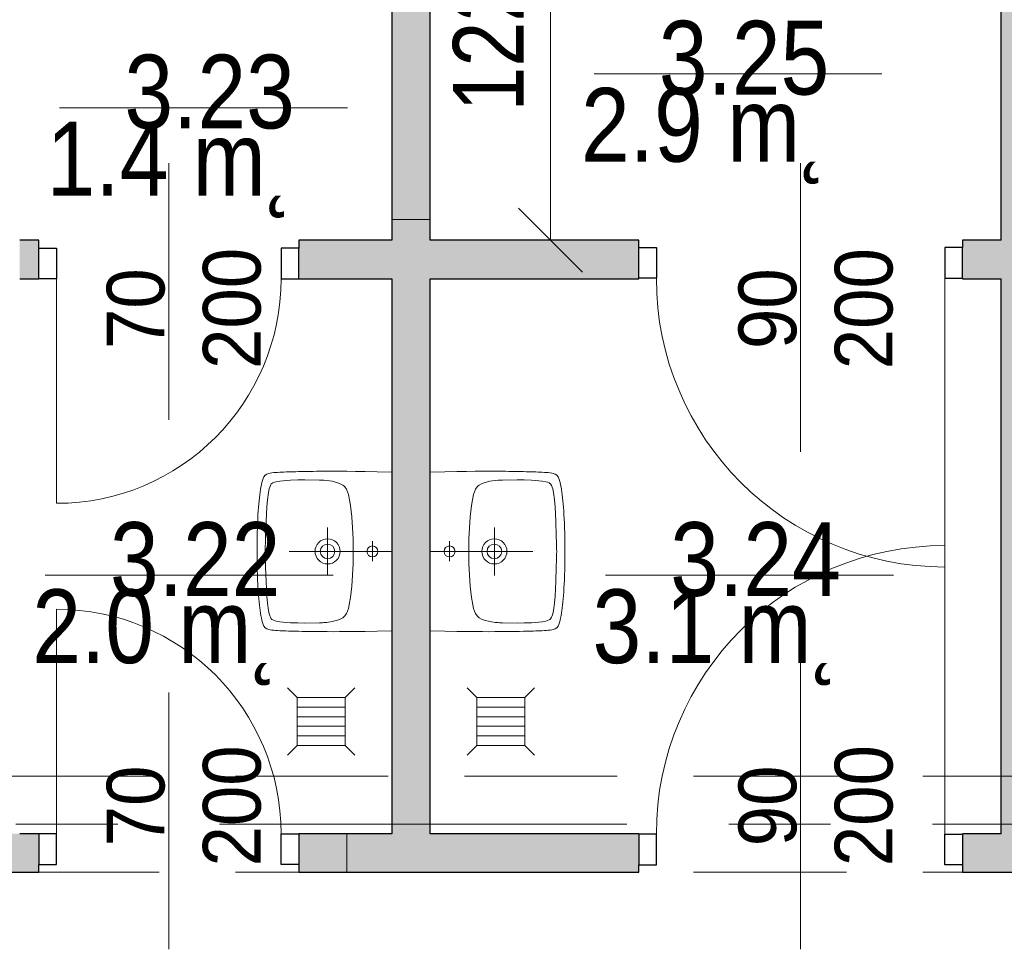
# Model space of a CAD drawing. Header units: centimetres. Extents: x -1737 to 22393, y -8842 to 3760.
# Tile 15 of 44: x -403 to -96, y 1809 to 2099. Entities that reach past the tile are written whole.
import ezdxf

# ---------------------------------------------------------------- set-up
doc = ezdxf.new("R2010")
doc.units = ezdxf.units.CM
doc.linetypes.add('Oś', pattern=[222.25, 127, -31.75, 31.75, -31.75])
doc.linetypes.add('Ukryte', pattern=[71.438, 47.625, -23.813])
for name, color, linetype, lineweight in [('A-ANNO-DIMS', 211, 'Continuous', 13), ('A-ANNO-DIMS-100', 211, 'Continuous', 13), ('A-ANNO-NOTE', 131, 'Continuous', 9), ('A-AREA-IDEN', 2, 'Continuous', 13), ('A-DETL-GENF', 92, 'Continuous', 9), ('A-DETL-HDLN', 90, 'Ukryte', 9), ('A-DETL-MEDM', 33, 'Continuous', 25), ('A-DOOR', 31, 'Continuous', 13), ('A-WALL', 113, 'Continuous', 13), ('P-SANR-FIXT', 6, 'Continuous', 9), ('S-GRID', 1, 'Continuous', 13)]:
    doc.layers.add(name, color=color, linetype=linetype, lineweight=lineweight)
doc.styles.add('Arial', font='arial.ttf', dxfattribs={"width": 0.9, "height": 18})
doc.styles.add('Arial Narrow_1', font='ARIALN.TTF', dxfattribs={"height": 22})
doc.styles.add('Arial_3', font='arial.ttf', dxfattribs={"width": 0.85, "height": 23})
doc.dimstyles.new('Diagonal_1_100__0_1_', dxfattribs={"dimscale": 30.48, "dimtxt": 22.515481, "dimasz": 0.656168, "dimexe": 0.164042, "dimexo": 0.0625, "dimgap": 0.065617, "dimtad": 1, "dimdec": 1, "dimrnd": 0.1, "dimdsep": 46, "dimtxsty": 'Arial Narrow_1', "dimblk1": 'OBLIQUE', "dimblk2": 'OBLIQUE', "dimsah": 1, "dimcen": 0.09, "dimazin": 0, "dimtfac": 1, "dimtdec": 4, "dimtix": 1, "dimtmove": 0, "dimatfit": 3, "dimfxl": 0.164042, "dimfxlon": 1, "dimtvp": 1, "dimtolj": 1, "dimtzin": 0, "dimarcsym": 2})

# ---------------------------------------------------------------- blocks, each defined once
blk = doc.blocks.new('DRZWI 1S - Drzwi 90-1815599-3_piętro I __3_90 m_ - stan istniejący')
at = {"layer": 'A-DETL-GENF'}
for p, q in [((-50.5, 5.85), (-50.5, -3.7)), ((-45, 5.85), (-50.5, 5.85)), ((-45, -3.7), (-45, 5.85)), ((50.5, 5.85), (45, 5.85)), ((45, 5.85), (45, -3.7)), ((50.5, -3.7), (50.5, 5.85)), ((-50.5, -3.7), (-45, -3.7)), ((45, -3.7), (50.5, -3.7))]:
    blk.add_line(p, q, dxfattribs=at)
at = {"layer": 'A-DETL-MEDM'}
for p, q in [((-45, 5.85), (-50.5, 5.85)), ((-50.5, 5.85), (-50.5, -3.7)), ((-45, -3.7), (-45, 5.85)), ((45, -3.7), (45, 5.85)), ((45, 5.85), (50.5, 5.85)), ((50.5, 5.85), (50.5, -3.7)), ((-50.5, -3.7), (-45, -3.7)), ((50.5, -3.7), (45, -3.7))]:
    blk.add_line(p, q, dxfattribs=at)
at = {"layer": 'A-DOOR'}
blk.add_line((45, 5.85), (45, 95.85), dxfattribs=at)
blk.add_arc((45, 5.85), 90, 90, 180, dxfattribs=at)
blk = doc.blocks.new('DRZWI 1S - Drzwi 70-1835139-3_piętro I __3_90 m_ - stan istniejący')
at = {"layer": 'A-DETL-GENF'}
for p, q in [((-40.5, 3.55), (-35, 3.55)), ((-40.5, -6), (-40.5, 3.55)), ((-35, 3.55), (-35, -6)), ((35, 3.55), (40.5, 3.55)), ((35, -6), (35, 3.55)), ((40.5, 3.55), (40.5, -6)), ((-35, -6), (-40.5, -6)), ((40.5, -6), (35, -6))]:
    blk.add_line(p, q, dxfattribs=at)
at = {"layer": 'A-DETL-MEDM'}
for p, q in [((-40.5, -6), (-40.5, 3.55)), ((-40.5, 3.55), (-35, 3.55)), ((-35, 3.55), (-35, -6)), ((35, 3.55), (35, -6)), ((40.5, 3.55), (35, 3.55)), ((40.5, -6), (40.5, 3.55)), ((-35, -6), (-40.5, -6)), ((35, -6), (40.5, -6))]:
    blk.add_line(p, q, dxfattribs=at)
at = {"layer": 'A-DOOR'}
blk.add_line((35, -6), (35, -76), dxfattribs=at)
blk.add_arc((35, -6), 70, 180, 270, dxfattribs=at)
blk = doc.blocks.new('DRZWI 1S - Drzwi 70-1835141-3_piętro I __3_90 m_ - stan istniejący')
at = {"layer": 'A-DETL-GENF'}
for p, q in [((-40.5, 6), (-40.5, -3.55)), ((-35, 6), (-40.5, 6)), ((-35, -3.55), (-35, 6)), ((40.5, 6), (35, 6)), ((35, 6), (35, -3.55)), ((40.5, -3.55), (40.5, 6)), ((-40.5, -3.55), (-35, -3.55)), ((35, -3.55), (40.5, -3.55))]:
    blk.add_line(p, q, dxfattribs=at)
at = {"layer": 'A-DETL-MEDM'}
for p, q in [((-35, 6), (-40.5, 6)), ((-40.5, 6), (-40.5, -3.55)), ((-35, -3.55), (-35, 6)), ((35, -3.55), (35, 6)), ((35, 6), (40.5, 6)), ((40.5, 6), (40.5, -3.55)), ((-40.5, -3.55), (-35, -3.55)), ((40.5, -3.55), (35, -3.55))]:
    blk.add_line(p, q, dxfattribs=at)
at = {"layer": 'A-DOOR'}
blk.add_line((35, 6), (35, 76), dxfattribs=at)
blk.add_arc((35, 6), 70, 90, 180, dxfattribs=at)
blk = doc.blocks.new('Umywalka koło Nova Pro - Pro 50-1205816-3_piętro I __3_90 m_ - stan istniejący')
at = {"layer": 'P-SANR-FIXT'}
for p, q in [((-10.8, 45.84), (-10.24, 46.11)), ((-10.24, 46.11), (-10.8, 45.84)), ((-10.24, 46.11), (-9.61, 46.32)), ((-9.61, 46.32), (-10.24, 46.11)), ((-9.61, 46.32), (-8.94, 46.51)), ((-8.94, 46.51), (-9.61, 46.32)), ((-8.94, 46.51), (-8.25, 46.64)), ((-8.25, 46.64), (-8.94, 46.51)), ((-8.25, 46.64), (-7.5, 46.8)), ((-7.5, 46.8), (-8.25, 46.64)), ((-7.5, 46.8), (-6.73, 46.91)), ((-6.73, 46.91), (-7.5, 46.8)), ((-6.73, 46.91), (-5.93, 47.04)), ((-5.93, 47.04), (-6.73, 46.91)), ((-5.93, 47.04), (-5.1, 47.15)), ((-5.1, 47.15), (-5.93, 47.04)), ((-5.1, 47.15), (-4.2, 47.25)), ((-4.2, 47.25), (-5.1, 47.15)), ((-4.2, 47.25), (-3.27, 47.36)), ((-3.27, 47.36), (-4.2, 47.25)), ((-3.27, 47.36), (-2.28, 47.44)), ((-2.28, 47.44), (-3.27, 47.36)), ((-2.28, 47.44), (-1.24, 47.52)), ((-1.24, 47.52), (-2.28, 47.44)), ((-1.24, 47.52), (-0.15, 47.63)), ((-0.15, 47.63), (-1.24, 47.52)), ((-0.15, 47.63), (1.05, 47.71)), ((1.05, 47.71), (-0.15, 47.63)), ((1.05, 47.71), (2.3, 47.76)), ((2.3, 47.76), (1.05, 47.71)), ((2.3, 47.76), (3.66, 47.84)), ((3.66, 47.84), (2.3, 47.76)), ((3.66, 47.84), (5.12, 47.89)), ((5.12, 47.89), (3.66, 47.84)), ((5.12, 47.89), (6.72, 47.95)), ((6.72, 47.95), (5.12, 47.89)), ((6.72, 47.95), (8.45, 47.97)), ((8.45, 47.97), (6.72, 47.95)), ((8.45, 47.97), (10.4, 48)), ((10.4, 48), (8.45, 47.97)), ((10.4, 48), (14.63, 48)), ((14.63, 48), (10.4, 48)), ((14.63, 48), (16.55, 47.97)), ((16.55, 47.97), (14.63, 48)), ((16.55, 47.97), (18.31, 47.95)), ((18.31, 47.95), (16.55, 47.97)), ((18.31, 47.95), (19.88, 47.89)), ((19.88, 47.89), (18.31, 47.95)), ((19.88, 47.89), (21.34, 47.84)), ((21.34, 47.84), (19.88, 47.89)), ((21.34, 47.84), (22.7, 47.76)), ((22.7, 47.76), (21.34, 47.84)), ((22.7, 47.76), (23.98, 47.71)), ((23.98, 47.71), (22.7, 47.76)), ((23.98, 47.71), (25.15, 47.63)), ((25.15, 47.63), (23.98, 47.71)), ((25.15, 47.63), (26.24, 47.52)), ((26.24, 47.52), (25.15, 47.63)), ((26.24, 47.52), (27.31, 47.44)), ((27.31, 47.44), (26.24, 47.52)), ((27.31, 47.44), (28.29, 47.36)), ((28.29, 47.36), (27.31, 47.44)), ((28.29, 47.36), (29.23, 47.25)), ((29.23, 47.25), (28.29, 47.36)), ((29.23, 47.25), (30.1, 47.15)), ((30.1, 47.15), (29.23, 47.25)), ((30.1, 47.15), (30.93, 47.04)), ((30.93, 47.04), (30.1, 47.15)), ((30.93, 47.04), (31.76, 46.91)), ((31.76, 46.91), (30.93, 47.04)), ((31.76, 46.91), (32.5, 46.8)), ((32.5, 46.8), (31.76, 46.91)), ((32.5, 46.8), (33.25, 46.64)), ((33.25, 46.64), (32.5, 46.8)), ((33.25, 46.64), (33.97, 46.51)), ((33.97, 46.51), (33.25, 46.64)), ((33.97, 46.51), (34.63, 46.32)), ((34.63, 46.32), (33.97, 46.51)), ((34.63, 46.32), (35.24, 46.11)), ((35.24, 46.11), (34.63, 46.32)), ((35.24, 46.11), (35.8, 45.84)), ((35.8, 45.84), (35.24, 46.11)), ((-12.08, 42.81), (-12, 43.37)), ((-12, 43.37), (-11.92, 43.87)), ((-11.92, 43.87), (-11.82, 44.38)), ((-11.82, 44.38), (-11.71, 44.67)), ((-11.6, 44.96), (-11.79, 44.38)), ((-11.71, 44.67), (-11.6, 44.96)), ((-11.6, 44.96), (-11.26, 45.47)), ((-11.26, 45.47), (-11.6, 44.96)), ((-11.26, 45.47), (-10.8, 45.84)), ((-10.8, 45.84), (-11.26, 45.47)), ((-9.05, 42.59), (-8.86, 43.1)), ((-8.86, 43.1), (-8.7, 43.34)), ((-8.7, 43.34), (-8.51, 43.55)), ((-8.51, 43.55), (-8.03, 43.85)), ((-8.03, 43.85), (-7.53, 44.06)), ((-7.53, 44.06), (-6.97, 44.22)), ((-6.97, 44.22), (-5.88, 44.43)), ((-5.88, 44.43), (-3.64, 44.75)), ((-3.64, 44.75), (-1.4, 44.94)), ((-1.4, 44.94), (3.1, 45.18)), ((3.1, 45.18), (7.6, 45.31)), ((7.6, 45.31), (9.86, 45.39)), ((9.86, 45.39), (11.04, 45.42)), ((11.04, 45.42), (11.7, 45.42)), ((11.7, 45.42), (12.5, 45.44)), ((12.5, 45.44), (13.3, 45.42)), ((13.3, 45.42), (13.99, 45.42)), ((13.99, 45.42), (15.14, 45.39)), ((15.14, 45.39), (17.4, 45.31)), ((17.4, 45.31), (21.9, 45.18)), ((21.9, 45.18), (26.4, 44.94)), ((26.4, 44.94), (28.64, 44.75)), ((28.64, 44.75), (30.88, 44.43)), ((30.88, 44.43), (31.97, 44.22)), ((31.97, 44.22), (32.53, 44.06)), ((32.53, 44.06), (33.06, 43.85)), ((33.06, 43.85), (33.54, 43.55)), ((33.54, 43.55), (33.73, 43.34)), ((33.73, 43.34), (33.86, 43.1)), ((33.86, 43.1), (34.07, 42.59)), ((35.8, 45.84), (36.28, 45.47)), ((36.28, 45.47), (35.8, 45.84)), ((36.28, 45.47), (36.6, 44.96)), ((36.6, 44.96), (36.28, 45.47)), ((36.6, 44.96), (36.82, 44.38)), ((36.82, 44.38), (36.92, 43.87)), ((36.92, 43.87), (37.03, 43.37)), ((37.03, 43.37), (37.08, 42.81)), ((-12.24, 39.61), (-12.22, 40.28)), ((-12.22, 40.28), (-12.19, 40.94)), ((-12.19, 40.94), (-12.16, 41.58)), ((-12.16, 41.58), (-12.14, 42.22)), ((-12.14, 42.22), (-12.08, 42.81)), ((-9.53, 39.82), (-9.39, 40.94)), ((-9.39, 40.94), (-9.21, 42.03)), ((-9.21, 42.03), (-9.05, 42.59)), ((34.07, 42.59), (34.21, 42.03)), ((34.21, 42.03), (34.39, 40.94)), ((34.39, 40.94), (34.53, 39.82)), ((37.08, 42.81), (37.14, 42.22)), ((37.14, 42.22), (37.16, 41.58)), ((37.16, 41.58), (37.19, 40.94)), ((37.19, 40.94), (37.22, 40.28)), ((37.22, 40.28), (37.24, 39.61)), ((-12.35, 36.65), (-12.32, 37.43)), ((-12.32, 37.43), (-12.3, 38.17)), ((-12.3, 38.17), (-12.27, 38.89)), ((-12.27, 38.89), (-12.24, 39.61)), ((-9.79, 35.32), (-9.71, 37.56)), ((-9.71, 37.56), (-9.53, 39.82)), ((12.5, 6), (12.5, 38)), ((34.53, 39.82), (34.71, 37.56)), ((34.71, 37.56), (34.82, 35.32)), ((37.24, 39.61), (37.27, 38.89)), ((37.27, 38.89), (37.3, 38.17)), ((37.3, 38.17), (37.32, 37.43)), ((37.32, 37.43), (37.35, 36.65)), ((-12.4, 33.88), (-12.38, 35.06)), ((-12.4, 33.3), (-12.4, 33.88)), ((-12.38, 35.06), (-12.35, 35.88)), ((-12.35, 35.88), (-12.35, 36.65)), ((-9.84, 33.06), (-9.79, 35.32)), ((34.82, 35.32), (34.84, 33.06)), ((37.35, 36.65), (37.35, 35.88)), ((37.35, 35.88), (37.38, 35.06)), ((37.38, 35.06), (37.4, 33.88)), ((37.4, 33.88), (37.43, 33.3)), ((-12.46, 30.5), (-12.43, 31.46)), ((-12.43, 32.39), (-12.4, 33.3)), ((-12.43, 31.46), (-12.43, 32.39)), ((-9.76, 28.56), (-9.84, 33.06)), ((34.84, 33.06), (34.76, 28.56)), ((37.43, 33.3), (37.43, 32.39)), ((37.43, 32.39), (37.46, 31.46)), ((37.46, 31.46), (37.46, 30.5)), ((-12.48, 27.81), (-12.46, 29.49)), ((-12.48, 26.13), (-12.48, 27.81)), ((-12.46, 29.49), (-12.46, 30.5)), ((-9.74, 27.87), (-9.76, 28.56)), ((-9.71, 27.55), (-9.74, 27.87)), ((34.74, 27.87), (34.71, 27.55)), ((34.76, 28.56), (34.74, 27.87)), ((37.46, 30.5), (37.48, 29.49)), ((37.48, 29.49), (37.48, 27.81)), ((37.48, 27.81), (37.51, 26.13)), ((-12.51, 24.3), (-12.48, 26.13)), ((-9.69, 27.15), (-9.71, 27.55)), ((-9.61, 26.27), (-9.69, 27.15)), ((-9.37, 24.54), (-9.61, 26.27)), ((20.01, 26), (5.01, 26)), ((34.63, 26.27), (34.37, 24.54)), ((34.69, 27.15), (34.63, 26.27)), ((34.71, 27.55), (34.69, 27.15)), ((37.51, 26.13), (37.51, 22.27)), ((-12.48, 22.27), (-12.51, 24.3)), ((-12.48, 19.98), (-12.48, 22.27)), ((-8.91, 22.86), (-9.37, 24.54)), ((-8.62, 22.03), (-8.91, 22.86)), ((-8.19, 21.26), (-8.62, 22.03)), ((33.62, 22.03), (33.19, 21.26)), ((33.91, 22.86), (33.62, 22.03)), ((34.37, 24.54), (33.91, 22.86)), ((37.51, 22.27), (37.48, 19.98)), ((-12.45, 17.35), (-12.48, 19.98)), ((-7.93, 20.91), (-8.19, 21.26)), ((-7.61, 20.62), (-7.93, 20.91)), ((-6.89, 20.14), (-7.61, 20.62)), ((-6.09, 19.8), (-6.89, 20.14)), ((-5.24, 19.53), (-6.09, 19.8)), ((-3.53, 19.16), (-5.24, 19.53)), ((-1.83, 18.89), (-3.53, 19.16)), ((1.66, 18.49), (-1.83, 18.89)), ((5.15, 18.2), (1.66, 18.49)), ((23.34, 18.49), (19.88, 18.2)), ((26.83, 18.89), (23.34, 18.49)), ((28.56, 19.16), (26.83, 18.89)), ((30.26, 19.53), (28.56, 19.16)), ((31.09, 19.8), (30.26, 19.53)), ((31.89, 20.14), (31.09, 19.8)), ((32.61, 20.62), (31.89, 20.14)), ((32.93, 20.91), (32.61, 20.62)), ((33.19, 21.26), (32.93, 20.91)), ((37.48, 19.98), (37.45, 17.35)), ((-12.4, 14.28), (-12.45, 17.35)), ((8.64, 18.06), (5.15, 18.2)), ((10.37, 18.01), (8.64, 18.06)), ((14.63, 18.01), (10.37, 18.01)), ((16.36, 18.06), (14.63, 18.01)), ((19.88, 18.2), (16.36, 18.06)), ((37.45, 17.35), (37.4, 14.28)), ((-12.32, 10.58), (-12.4, 14.28)), ((37.4, 14.28), (37.32, 10.58)), ((-12.19, 6), (-12.32, 10.58)), ((15.72, 12.02), (9.46, 12.02)), ((37.32, 10.58), (37.19, 6))]:
    blk.add_line(p, q, dxfattribs=at)
for centre, radius in [((12.51, 26), 3.92), ((12.51, 26), 2.28), ((12.5, 12.02), 1.72)]:
    blk.add_circle(centre, radius, dxfattribs=at)
blk = doc.blocks.new('kratka ściekowa - kratka ściekowa-822328-3_piętro I __3_90 m_ - stan istniejący')
at = {"layer": 'P-SANR-FIXT'}
for p, q in [((-10.5, 10.5), (-7.5, 7.5)), ((10.5, 10.5), (7.5, 7.5)), ((-7.5, 7.5), (-7.5, -7.5)), ((7.5, 7.5), (-7.5, 7.5)), ((-4.5, 7.5), (-4.5, -7.5)), ((-1.5, 7.5), (-1.5, -7.5)), ((1.5, 7.5), (1.5, -7.5)), ((4.5, 7.5), (4.5, -7.5)), ((7.5, -7.5), (7.5, 7.5)), ((-10.5, -10.5), (-7.5, -7.5)), ((-7.5, -7.5), (7.5, -7.5)), ((7.5, -7.5), (10.5, -10.5))]:
    blk.add_line(p, q, dxfattribs=at)
blk = doc.blocks.new('Umywalka koło Nova Pro - Pro 50-1211177-3_piętro I __3_90 m_ - stan istniejący')
at = {"layer": 'P-SANR-FIXT'}
for p, q in [((-12.19, -6), (-12.32, -10.58)), ((12.5, -6), (12.5, -38)), ((37.32, -10.58), (37.19, -6)), ((-12.32, -10.58), (-12.4, -14.28)), ((15.72, -12.02), (9.46, -12.02)), ((37.4, -14.28), (37.32, -10.58)), ((-12.4, -14.28), (-12.45, -17.35)), ((37.45, -17.35), (37.4, -14.28)), ((-12.45, -17.35), (-12.48, -19.98)), ((5.15, -18.2), (1.66, -18.49)), ((8.64, -18.06), (5.15, -18.2)), ((10.37, -18.01), (8.64, -18.06)), ((14.63, -18.01), (10.37, -18.01)), ((16.36, -18.06), (14.63, -18.01)), ((19.88, -18.2), (16.36, -18.06)), ((23.34, -18.49), (19.88, -18.2)), ((37.48, -19.98), (37.45, -17.35)), ((-12.48, -19.98), (-12.48, -22.27)), ((-8.19, -21.26), (-8.62, -22.03)), ((-7.93, -20.91), (-8.19, -21.26)), ((-7.61, -20.62), (-7.93, -20.91)), ((-6.89, -20.14), (-7.61, -20.62)), ((-6.09, -19.8), (-6.89, -20.14)), ((-5.24, -19.53), (-6.09, -19.8)), ((-3.53, -19.16), (-5.24, -19.53)), ((-1.83, -18.89), (-3.53, -19.16)), ((1.66, -18.49), (-1.83, -18.89)), ((26.83, -18.89), (23.34, -18.49)), ((28.56, -19.16), (26.83, -18.89)), ((30.26, -19.53), (28.56, -19.16)), ((31.09, -19.8), (30.26, -19.53)), ((31.89, -20.14), (31.09, -19.8)), ((32.61, -20.62), (31.89, -20.14)), ((32.93, -20.91), (32.61, -20.62)), ((33.19, -21.26), (32.93, -20.91)), ((33.62, -22.03), (33.19, -21.26)), ((37.51, -22.27), (37.48, -19.98)), ((-12.48, -22.27), (-12.51, -24.3)), ((-12.51, -24.3), (-12.48, -26.13)), ((-9.37, -24.54), (-9.61, -26.27)), ((-8.91, -22.86), (-9.37, -24.54)), ((-8.62, -22.03), (-8.91, -22.86)), ((33.91, -22.86), (33.62, -22.03)), ((34.37, -24.54), (33.91, -22.86)), ((34.63, -26.27), (34.37, -24.54)), ((37.51, -26.13), (37.51, -22.27)), ((-12.48, -26.13), (-12.48, -27.81)), ((-9.71, -27.55), (-9.74, -27.87)), ((-9.69, -27.15), (-9.71, -27.55)), ((-9.61, -26.27), (-9.69, -27.15)), ((20.01, -26), (5.01, -26)), ((34.69, -27.15), (34.63, -26.27)), ((34.71, -27.55), (34.69, -27.15)), ((34.74, -27.87), (34.71, -27.55)), ((37.48, -27.81), (37.51, -26.13)), ((-12.48, -27.81), (-12.46, -29.49)), ((-12.46, -29.49), (-12.46, -30.5)), ((-12.46, -30.5), (-12.43, -31.46)), ((-9.76, -28.56), (-9.84, -33.06)), ((-9.74, -27.87), (-9.76, -28.56)), ((34.76, -28.56), (34.74, -27.87)), ((34.84, -33.06), (34.76, -28.56)), ((37.46, -30.5), (37.48, -29.49)), ((37.46, -31.46), (37.46, -30.5)), ((37.48, -29.49), (37.48, -27.81)), ((-12.43, -31.46), (-12.43, -32.39)), ((-12.43, -32.39), (-12.4, -33.3)), ((-12.4, -33.3), (-12.4, -33.88)), ((-9.84, -33.06), (-9.79, -35.32)), ((34.82, -35.32), (34.84, -33.06)), ((37.4, -33.88), (37.43, -33.3)), ((37.43, -32.39), (37.46, -31.46)), ((37.43, -33.3), (37.43, -32.39)), ((-12.4, -33.88), (-12.38, -35.06)), ((-12.38, -35.06), (-12.35, -35.88)), ((-12.35, -35.88), (-12.35, -36.65)), ((-12.35, -36.65), (-12.32, -37.43)), ((-9.79, -35.32), (-9.71, -37.56)), ((34.71, -37.56), (34.82, -35.32)), ((37.32, -37.43), (37.35, -36.65)), ((37.35, -35.88), (37.38, -35.06)), ((37.35, -36.65), (37.35, -35.88)), ((37.38, -35.06), (37.4, -33.88)), ((-12.32, -37.43), (-12.3, -38.17)), ((-12.3, -38.17), (-12.27, -38.89)), ((-12.27, -38.89), (-12.24, -39.61)), ((-12.24, -39.61), (-12.22, -40.28)), ((-9.71, -37.56), (-9.53, -39.82)), ((-9.53, -39.82), (-9.39, -40.94)), ((34.39, -40.94), (34.53, -39.82)), ((34.53, -39.82), (34.71, -37.56)), ((37.22, -40.28), (37.24, -39.61)), ((37.24, -39.61), (37.27, -38.89)), ((37.27, -38.89), (37.3, -38.17)), ((37.3, -38.17), (37.32, -37.43)), ((-12.22, -40.28), (-12.19, -40.94)), ((-12.19, -40.94), (-12.16, -41.58)), ((-12.16, -41.58), (-12.14, -42.22)), ((-12.14, -42.22), (-12.08, -42.81)), ((-12.08, -42.81), (-12, -43.37)), ((-9.39, -40.94), (-9.21, -42.03)), ((-9.21, -42.03), (-9.05, -42.59)), ((-9.05, -42.59), (-8.86, -43.1)), ((33.86, -43.1), (34.07, -42.59)), ((34.07, -42.59), (34.21, -42.03)), ((34.21, -42.03), (34.39, -40.94)), ((37.03, -43.37), (37.08, -42.81)), ((37.08, -42.81), (37.14, -42.22)), ((37.14, -42.22), (37.16, -41.58)), ((37.16, -41.58), (37.19, -40.94)), ((37.19, -40.94), (37.22, -40.28)), ((-12, -43.37), (-11.92, -43.87)), ((-11.92, -43.87), (-11.82, -44.38)), ((-11.82, -44.38), (-11.71, -44.67)), ((-11.6, -44.96), (-11.79, -44.38)), ((-11.71, -44.67), (-11.6, -44.96)), ((-11.6, -44.96), (-11.26, -45.47)), ((-11.26, -45.47), (-11.6, -44.96)), ((-11.26, -45.47), (-10.8, -45.84)), ((-10.8, -45.84), (-11.26, -45.47)), ((-10.8, -45.84), (-10.24, -46.11)), ((-10.24, -46.11), (-10.8, -45.84)), ((-8.86, -43.1), (-8.7, -43.34)), ((-8.7, -43.34), (-8.51, -43.55)), ((-8.51, -43.55), (-8.03, -43.85)), ((-8.03, -43.85), (-7.53, -44.06)), ((-7.53, -44.06), (-6.97, -44.22)), ((-6.97, -44.22), (-5.88, -44.43)), ((-5.88, -44.43), (-3.64, -44.75)), ((-3.64, -44.75), (-1.4, -44.94)), ((-1.4, -44.94), (3.1, -45.18)), ((3.1, -45.18), (7.6, -45.31)), ((7.6, -45.31), (9.86, -45.39)), ((9.86, -45.39), (11.04, -45.42)), ((11.04, -45.42), (11.7, -45.42)), ((11.7, -45.42), (12.5, -45.44)), ((12.5, -45.44), (13.3, -45.42)), ((13.3, -45.42), (13.99, -45.42)), ((13.99, -45.42), (15.14, -45.39)), ((15.14, -45.39), (17.4, -45.31)), ((17.4, -45.31), (21.9, -45.18)), ((21.9, -45.18), (26.4, -44.94)), ((26.4, -44.94), (28.64, -44.75)), ((28.64, -44.75), (30.88, -44.43)), ((30.88, -44.43), (31.97, -44.22)), ((31.97, -44.22), (32.53, -44.06)), ((32.53, -44.06), (33.06, -43.85)), ((33.06, -43.85), (33.54, -43.55)), ((33.54, -43.55), (33.73, -43.34)), ((33.73, -43.34), (33.86, -43.1)), ((35.24, -46.11), (35.8, -45.84)), ((35.8, -45.84), (35.24, -46.11)), ((35.8, -45.84), (36.28, -45.47)), ((36.28, -45.47), (35.8, -45.84)), ((36.28, -45.47), (36.6, -44.96)), ((36.6, -44.96), (36.28, -45.47)), ((36.6, -44.96), (36.82, -44.38)), ((36.82, -44.38), (36.92, -43.87)), ((36.92, -43.87), (37.03, -43.37)), ((-10.24, -46.11), (-9.61, -46.32)), ((-9.61, -46.32), (-10.24, -46.11)), ((-9.61, -46.32), (-8.94, -46.51)), ((-8.94, -46.51), (-9.61, -46.32)), ((-8.94, -46.51), (-8.25, -46.64)), ((-8.25, -46.64), (-8.94, -46.51)), ((-8.25, -46.64), (-7.5, -46.8)), ((-7.5, -46.8), (-8.25, -46.64)), ((-7.5, -46.8), (-6.73, -46.91)), ((-6.73, -46.91), (-7.5, -46.8)), ((-6.73, -46.91), (-5.93, -47.04)), ((-5.93, -47.04), (-6.73, -46.91)), ((-5.93, -47.04), (-5.1, -47.15)), ((-5.1, -47.15), (-5.93, -47.04)), ((-5.1, -47.15), (-4.2, -47.25)), ((-4.2, -47.25), (-5.1, -47.15)), ((-4.2, -47.25), (-3.27, -47.36)), ((-3.27, -47.36), (-4.2, -47.25)), ((-3.27, -47.36), (-2.28, -47.44)), ((-2.28, -47.44), (-3.27, -47.36)), ((-2.28, -47.44), (-1.24, -47.52)), ((-1.24, -47.52), (-2.28, -47.44)), ((-1.24, -47.52), (-0.15, -47.63)), ((-0.15, -47.63), (-1.24, -47.52)), ((-0.15, -47.63), (1.05, -47.71)), ((1.05, -47.71), (-0.15, -47.63)), ((1.05, -47.71), (2.3, -47.76)), ((2.3, -47.76), (1.05, -47.71)), ((2.3, -47.76), (3.66, -47.84)), ((3.66, -47.84), (2.3, -47.76)), ((3.66, -47.84), (5.12, -47.89)), ((5.12, -47.89), (3.66, -47.84)), ((5.12, -47.89), (6.72, -47.95)), ((6.72, -47.95), (5.12, -47.89)), ((6.72, -47.95), (8.45, -47.97)), ((8.45, -47.97), (6.72, -47.95)), ((8.45, -47.97), (10.4, -48)), ((10.4, -48), (8.45, -47.97)), ((10.4, -48), (14.63, -48)), ((14.63, -48), (10.4, -48)), ((14.63, -48), (16.55, -47.97)), ((16.55, -47.97), (14.63, -48)), ((16.55, -47.97), (18.31, -47.95)), ((18.31, -47.95), (16.55, -47.97)), ((18.31, -47.95), (19.88, -47.89)), ((19.88, -47.89), (18.31, -47.95)), ((19.88, -47.89), (21.34, -47.84)), ((21.34, -47.84), (19.88, -47.89)), ((21.34, -47.84), (22.7, -47.76)), ((22.7, -47.76), (21.34, -47.84)), ((22.7, -47.76), (23.98, -47.71)), ((23.98, -47.71), (22.7, -47.76)), ((23.98, -47.71), (25.15, -47.63)), ((25.15, -47.63), (23.98, -47.71)), ((25.15, -47.63), (26.24, -47.52)), ((26.24, -47.52), (25.15, -47.63)), ((26.24, -47.52), (27.31, -47.44)), ((27.31, -47.44), (26.24, -47.52)), ((27.31, -47.44), (28.29, -47.36)), ((28.29, -47.36), (27.31, -47.44)), ((28.29, -47.36), (29.23, -47.25)), ((29.23, -47.25), (28.29, -47.36)), ((29.23, -47.25), (30.1, -47.15)), ((30.1, -47.15), (29.23, -47.25)), ((30.1, -47.15), (30.93, -47.04)), ((30.93, -47.04), (30.1, -47.15)), ((30.93, -47.04), (31.76, -46.91)), ((31.76, -46.91), (30.93, -47.04)), ((31.76, -46.91), (32.5, -46.8)), ((32.5, -46.8), (31.76, -46.91)), ((32.5, -46.8), (33.25, -46.64)), ((33.25, -46.64), (32.5, -46.8)), ((33.25, -46.64), (33.97, -46.51)), ((33.97, -46.51), (33.25, -46.64)), ((33.97, -46.51), (34.63, -46.32)), ((34.63, -46.32), (33.97, -46.51)), ((34.63, -46.32), (35.24, -46.11)), ((35.24, -46.11), (34.63, -46.32))]:
    blk.add_line(p, q, dxfattribs=at)
for centre, radius in [((12.5, -12.02), 1.72), ((12.51, -26), 3.92), ((12.51, -26), 2.28)]:
    blk.add_circle(centre, radius, dxfattribs=at)
blk = doc.blocks.new('kratka ściekowa - kratka ściekowa-1693923-3_piętro I __3_90 m_ - stan istniejący')
at = {"layer": 'P-SANR-FIXT'}
for p, q in [((-10.5, 10.5), (-7.5, 7.5)), ((7.5, 7.5), (10.5, 10.5)), ((-7.5, 7.5), (7.5, 7.5)), ((-7.5, -7.5), (-7.5, 7.5)), ((-4.5, -7.5), (-4.5, 7.5)), ((-1.5, -7.5), (-1.5, 7.5)), ((1.5, -7.5), (1.5, 7.5)), ((4.5, -7.5), (4.5, 7.5)), ((7.5, 7.5), (7.5, -7.5)), ((-10.5, -10.5), (-7.5, -7.5)), ((7.5, -7.5), (-7.5, -7.5)), ((10.5, -10.5), (7.5, -7.5))]:
    blk.add_line(p, q, dxfattribs=at)
blk = doc.blocks.new('DRZWI 1S - Drzwi 90-1815603-3_piętro I __3_90 m_ - stan istniejący')
at = {"layer": 'A-DETL-GENF'}
for p, q in [((-50.5, 3.7), (-45, 3.7)), ((-50.5, -5.85), (-50.5, 3.7)), ((-45, 3.7), (-45, -5.85)), ((45, 3.7), (50.5, 3.7)), ((45, -5.85), (45, 3.7)), ((50.5, 3.7), (50.5, -5.85)), ((-45, -5.85), (-50.5, -5.85)), ((50.5, -5.85), (45, -5.85))]:
    blk.add_line(p, q, dxfattribs=at)
at = {"layer": 'A-DETL-MEDM'}
for p, q in [((-50.5, -5.85), (-50.5, 3.7)), ((-50.5, 3.7), (-45, 3.7)), ((-45, 3.7), (-45, -5.85)), ((45, 3.7), (45, -5.85)), ((50.5, 3.7), (45, 3.7)), ((50.5, -5.85), (50.5, 3.7)), ((-45, -5.85), (-50.5, -5.85)), ((45, -5.85), (50.5, -5.85))]:
    blk.add_line(p, q, dxfattribs=at)
at = {"layer": 'A-DOOR'}
blk.add_line((45, -5.85), (45, -95.85), dxfattribs=at)
blk.add_arc((45, -5.85), 90, 180, 270, dxfattribs=at)
blk = doc.blocks.new('DIMBLOCK184-3_piętro I __3_90 m_ - stan istniejący')
at = {"layer": 'A-ANNO-DIMS-100'}
for p, q in [((-237.1, 2152.33), (-247.1, 2162.33)), ((-242.1, 2152.33), (-232.1, 2152.33)), ((-237.1, 2152.33), (-242.1, 2152.33)), ((-237.1, 2030.33), (-237.1, 2152.33)), ((-237.1, 2152.33), (-227.1, 2142.33)), ((-237.1, 2030.33), (-247.1, 2040.33)), ((-242.1, 2030.33), (-232.1, 2030.33)), ((-237.1, 2030.33), (-242.1, 2030.33)), ((-237.1, 2030.33), (-227.1, 2020.33))]:
    blk.add_line(p, q, dxfattribs=at)
at = {"layer": 'A-ANNO-DIMS-100', "color": 0, "insert": (-267.53, 2070.42), "char_height": 22, "width": 50.1774, "attachment_point": 1, "rotation": 90, "line_spacing_factor": 0.974696, "style": 'Arial Narrow_1'}
blk.add_mtext('122', dxfattribs=at)
blk = doc.blocks.new('_Oblique')
at = {"color": 0, "linetype": 'ByBlock', "lineweight": -2}
blk.add_line((-0.5, -0.5), (0.5, 0.5), dxfattribs=at)
blk = doc.blocks.new('METKA_POMIESZCZENIA2 - Krótka - bez ramki 2-2396683-3_piętro I __3_90 m_ - stan istniejący')
at = {"layer": 'A-AREA-IDEN'}
blk.add_line((0.0976, 0), (-0.8, 0), dxfattribs=at)

msp = doc.modelspace()

# ---------------------------------------------------------------- hatches: boundary and pattern name
at = {"layer": 'A-WALL', "lineweight": 5}
msp.add_hatch(color=254, dxfattribs=at).paths.add_polyline_path([(-96.62, 1845.33), (-84.62, 1845.33), (-84.62, 2793.33), (-96.62, 2793.33), (-96.62, 1922.92)], flags=0)
at = {"layer": 'A-WALL'}
h = msp.add_hatch(color=9, dxfattribs=at)
h.paths.add_polyline_path([(-274.62, 1845.33), (-274.62, 2018.33), (-286.62, 2018.33), (-286.62, 1845.33)], flags=0)
h.paths.add_polyline_path([(-274.62, 2030.33), (-274.62, 2036.83), (-286.62, 2036.83), (-286.62, 2030.33)], flags=0)
h.paths.add_polyline_path([(-286.62, 2127.83), (-274.62, 2127.83), (-274.62, 2192.33), (-286.62, 2192.33), (-286.62, 2152.33)], flags=0)
for points in [[(-274.62, 2036.83), (-274.62, 2127.83), (-286.62, 2127.83), (-286.62, 2036.83)], [(-300.62, 1833.33), (-300.62, 1845.33), (-315.62, 1845.33), (-315.62, 1833.33)]]:
    msp.add_hatch(color=9, dxfattribs=at).paths.add_polyline_path(points, flags=0)
h = msp.add_hatch(color=9, dxfattribs=at)
h.paths.add_polyline_path([(-402.62, 2018.33), (-396.62, 2018.33), (-396.62, 2030.33), (-402.62, 2030.33), (-402.62, 2027.88)], flags=0)
h.paths.add_polyline_path([(-274.62, 2018.33), (-209.62, 2018.33), (-209.62, 2030.33), (-315.62, 2030.33), (-315.62, 2018.33), (-286.62, 2018.33)], flags=0)
h.paths.add_polyline_path([(-108.62, 2018.33), (-96.62, 2018.33), (-96.62, 2030.33), (-108.62, 2030.33), (-108.62, 2018.48)], flags=0)
h.paths.add_polyline_path([(-84.62, 2018.33), (67.88, 2018.33), (67.88, 2030.33), (-84.62, 2030.33)], flags=0)
h.paths.add_polyline_path([(173.38, 2018.33), (173.38, 2030.33), (158.88, 2030.33), (158.88, 2018.33)], flags=0)
h = msp.add_hatch(color=9, dxfattribs=at)
h.paths.add_polyline_path([(-572.62, 1833.33), (-522.62, 1833.33), (-522.62, 1845.33), (-572.62, 1845.33)], flags=0)
h.paths.add_polyline_path([(-421.62, 1833.33), (-396.62, 1833.33), (-396.62, 1845.33), (-421.62, 1845.33), (-421.62, 1835.63)], flags=0)
h.paths.add_polyline_path([(-300.62, 1833.33), (-209.62, 1833.33), (-209.62, 1845.33), (-300.62, 1845.33)], flags=0)
h.paths.add_polyline_path([(-92.69, 1833.33), (-32.62, 1833.33), (-32.62, 1845.33), (-108.62, 1845.33), (-108.62, 1833.33)], flags=0)
h.paths.add_polyline_path([(19.38, 1833.33), (19.38, 1845.33), (7.38, 1845.33), (7.38, 1833.33)], flags=0)
h.paths.add_polyline_path([(100.38, 1833.33), (209.38, 1833.33), (209.38, 1845.33), (100.38, 1845.33), (100.38, 1835.83)], flags=0)
h.paths.add_polyline_path([(347.38, 1833.33), (347.38, 1845.33), (310.38, 1845.33), (310.38, 1833.33)], flags=0)
h.paths.add_polyline_path([(530.38, 1833.33), (530.38, 1845.33), (498.38, 1845.33), (498.38, 1833.33)], flags=0)

# ---------------------------------------------------------------- linework, layer by layer
at = {"layer": 'A-ANNO-NOTE', "lineweight": 13}
for p, q in [((-356.12, 2054.33), (-356.12, 1974.33)), ((-159.12, 2054.33), (-159.12, 1964.33)), ((-159.12, 1809.33), (-159.12, 1899.33)), ((-356.12, 1809.33), (-356.12, 1889.33))]:
    msp.add_line(p, q, dxfattribs=at)
at = {"layer": 'A-DETL-HDLN'}
for p, q in [((-1192.62, 1863.33), (1167.38, 1863.33)), ((-1192.62, 1863.33), (1167.38, 1863.33)), ((-1192.62, 1833.33), (1167.38, 1833.33)), ((-1192.62, 1833.33), (1167.38, 1833.33))]:
    msp.add_line(p, q, dxfattribs=at)
at = {"layer": 'A-WALL', "color": 7, "lineweight": 25}
for p, q in [((-274.62, 2030.33), (-274.62, 2192.33)), ((-96.62, 2030.33), (-96.62, 2192.33)), ((-286.62, 2152.33), (-286.62, 2030.33)), ((-396.62, 2030.33), (-402.62, 2030.33)), ((-396.62, 2027.88), (-396.62, 2030.33)), ((-286.62, 2030.33), (-315.62, 2030.33)), ((-315.62, 2030.33), (-315.62, 2027.88)), ((-209.62, 2030.33), (-274.62, 2030.33)), ((-209.62, 2028.03), (-209.62, 2030.33)), ((-96.62, 2030.33), (-108.62, 2030.33)), ((-108.62, 2030.33), (-108.62, 2028.03)), ((-402.62, 2018.33), (-396.62, 2018.33)), ((-315.62, 2018.33), (-286.62, 2018.33)), ((-286.62, 2018.33), (-286.62, 1845.33)), ((-274.62, 2018.33), (-209.62, 2018.33)), ((-274.62, 1845.33), (-274.62, 2018.33)), ((-209.62, 2018.33), (-209.62, 2018.48)), ((-108.62, 2018.48), (-108.62, 2018.33)), ((-108.62, 2018.33), (-96.62, 2018.33)), ((-96.62, 1845.33), (-96.62, 2018.33)), ((-396.62, 1845.33), (-402.62, 1845.33)), ((-286.62, 1845.33), (-315.62, 1845.33)), ((-209.62, 1845.33), (-274.62, 1845.33)), ((-209.62, 1845.18), (-209.62, 1845.33)), ((-96.62, 1845.33), (-108.62, 1845.33)), ((-108.62, 1845.33), (-108.62, 1845.18)), ((-421.62, 1833.33), (-396.62, 1833.33)), ((-396.62, 1833.33), (-396.62, 1835.78)), ((-315.62, 1835.78), (-315.62, 1833.33)), ((-315.62, 1833.33), (-209.62, 1833.33)), ((-209.62, 1833.33), (-209.62, 1835.63)), ((-108.62, 1835.63), (-108.62, 1833.33)), ((-108.62, 1833.33), (-32.62, 1833.33))]:
    msp.add_line(p, q, dxfattribs=at)
at = {"layer": 'A-WALL'}
for p, q in [((-274.62, 2036.83), (-286.62, 2036.83)), ((-300.62, 1845.33), (-300.62, 1833.33))]:
    msp.add_line(p, q, dxfattribs=at)
at = {"layer": 'S-GRID', "linetype": 'Oś'}
msp.add_line((1342.46, 1848.33), (-1368.76, 1848.33), dxfattribs=at)

# ---------------------------------------------------------------- block references
at = {"layer": 'A-AREA-IDEN', "xscale": 99.99999999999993, "yscale": 99.99999999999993, "zscale": 99.99999999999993}
for p in [(-143.54, 2082.19), (-310.16, 2071.63), (-314.67, 1925.91), (-139.96, 1925.91)]:
    msp.add_blockref('METKA_POMIESZCZENIA2 - Krótka - bez ramki 2-2396683-3_piętro I __3_90 m_ - stan istniejący', p, dxfattribs=at)
at = {"layer": 'A-DOOR', "rotation": 180}
for name, p in [('DRZWI 1S - Drzwi 70-1835141-3_piętro I __3_90 m_ - stan istniejący', (-356.12, 2024.33)), ('DRZWI 1S - Drzwi 70-1835139-3_piętro I __3_90 m_ - stan istniejący', (-356.12, 1839.33))]:
    msp.add_blockref(name, p, dxfattribs=at)
at = {"layer": 'A-DOOR'}
for name, p in [('DRZWI 1S - Drzwi 90-1815603-3_piętro I __3_90 m_ - stan istniejący', (-159.12, 2024.33)), ('DRZWI 1S - Drzwi 90-1815599-3_piętro I __3_90 m_ - stan istniejący', (-159.12, 1839.33))]:
    msp.add_blockref(name, p, dxfattribs=at)
at = {"layer": 'P-SANR-FIXT'}
for name, p, rotation in [('Umywalka koło Nova Pro - Pro 50-1205816-3_piętro I __3_90 m_ - stan istniejący', (-280.62, 1920.83), 90.00000000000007), ('Umywalka koło Nova Pro - Pro 50-1211177-3_piętro I __3_90 m_ - stan istniejący', (-280.62, 1920.83), 90.00000000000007), ('kratka ściekowa - kratka ściekowa-822328-3_piętro I __3_90 m_ - stan istniejący', (-308.62, 1880.33), 90.00000000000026), ('kratka ściekowa - kratka ściekowa-1693923-3_piętro I __3_90 m_ - stan istniejący', (-252.62, 1880.33), 89.9999999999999)]:
    msp.add_blockref(name, p, dxfattribs=dict(at, rotation=rotation))

# ---------------------------------------------------------------- texts
at = {"layer": 'A-ANNO-NOTE', "lineweight": 211, "char_height": 18, "attachment_point": 5, "rotation": 90, "line_spacing_factor": 0.936439, "style": 'Arial'}
for s, insert, width in [('\\pxqc,t6.35,12.7,19.05,25.4,31.75,38.1,44.45,50.8,57.15,63.5,69.85,76.2,82.55,88.9,95.25,101.6,107.95,114.3,120.65,127,133.35,139.7,146.05,152.4,158.75,165.1,171.45,177.8,184.15,190.5,196.85,203.2;{200}', (-336.36, 2009.09), 38.07), ('\\pxqc,t6.35,12.7,19.05,25.4,31.75,38.1,44.45,50.8,57.15,63.5,69.85,76.2,82.55,88.9,95.25,101.6,107.95,114.3,120.65,127,133.35,139.7,146.05,152.4,158.75,165.1,171.45,177.8,184.15,190.5,196.85,203.2;{200}', (-336.36, 2009.09), 38.07), ('\\pxqc,t6.35,12.7,19.05,25.4,31.75,38.1,44.45,50.8,57.15,63.5,69.85,76.2,82.55,88.9,95.25,101.6,107.95,114.3,120.65,127,133.35,139.7,146.05,152.4,158.75,165.1,171.45,177.8,184.15,190.5,196.85,203.2;{200}', (-139.36, 2009), 38.07), ('\\pxqc,t6.35,12.7,19.05,25.4,31.75,38.1,44.45,50.8,57.15,63.5,69.85,76.2,82.55,88.9,95.25,101.6,107.95,114.3,120.65,127,133.35,139.7,146.05,152.4,158.75,165.1,171.45,177.8,184.15,190.5,196.85,203.2;{70}', (-366.36, 2009), 25.65), ('\\pxqc,t6.35,12.7,19.05,25.4,31.75,38.1,44.45,50.8,57.15,63.5,69.85,76.2,82.55,88.9,95.25,101.6,107.95,114.3,120.65,127,133.35,139.7,146.05,152.4,158.75,165.1,171.45,177.8,184.15,190.5,196.85,203.2;{90}', (-169.36, 2009), 25.65), ('\\pxqc,t6.35,12.7,19.05,25.4,31.75,38.1,44.45,50.8,57.15,63.5,69.85,76.2,82.55,88.9,95.25,101.6,107.95,114.3,120.65,127,133.35,139.7,146.05,152.4,158.75,165.1,171.45,177.8,184.15,190.5,196.85,203.2;{200}', (-336.36, 1854.02), 38.07), ('\\pxqc,t6.35,12.7,19.05,25.4,31.75,38.1,44.45,50.8,57.15,63.5,69.85,76.2,82.55,88.9,95.25,101.6,107.95,114.3,120.65,127,133.35,139.7,146.05,152.4,158.75,165.1,171.45,177.8,184.15,190.5,196.85,203.2;{200}', (-336.36, 1854.02), 38.07), ('\\pxqc,t6.35,12.7,19.05,25.4,31.75,38.1,44.45,50.8,57.15,63.5,69.85,76.2,82.55,88.9,95.25,101.6,107.95,114.3,120.65,127,133.35,139.7,146.05,152.4,158.75,165.1,171.45,177.8,184.15,190.5,196.85,203.2;{200}', (-139.36, 1854.11), 38.07), ('\\pxqc,t6.35,12.7,19.05,25.4,31.75,38.1,44.45,50.8,57.15,63.5,69.85,76.2,82.55,88.9,95.25,101.6,107.95,114.3,120.65,127,133.35,139.7,146.05,152.4,158.75,165.1,171.45,177.8,184.15,190.5,196.85,203.2;{70}', (-366.36, 1854.02), 25.65), ('\\pxqc,t6.35,12.7,19.05,25.4,31.75,38.1,44.45,50.8,57.15,63.5,69.85,76.2,82.55,88.9,95.25,101.6,107.95,114.3,120.65,127,133.35,139.7,146.05,152.4,158.75,165.1,171.45,177.8,184.15,190.5,196.85,203.2;{90}', (-169.36, 1854.02), 25.65)]:
    msp.add_mtext(s, dxfattribs=dict(at, insert=insert, width=width))
at = {"layer": 'A-AREA-IDEN', "char_height": 23, "line_spacing_factor": 0.936439, "style": 'Arial_3'}
for s, insert, width, attachment_point in [('\\pxqr,t3.69565,7.3913,11.08696,14.78261,18.47826,22.17391,25.86957,29.56522,33.26087,36.95652,40.65217,44.34783,48.04348,51.73913,55.43478,59.13043,62.82609,66.52174,70.21739,73.91304,77.6087,81.30435,85,88.69565,92.3913,96.08696,99.78261,103.47826,107.17391,110.86957,114.56522,118.26087;{3.25}', (-150.2, 2075.41), 52.87, 9), ('\\pxqr,t3.69565,7.3913,11.08696,14.78261,18.47826,22.17391,25.86957,29.56522,33.26087,36.95652,40.65217,44.34783,48.04348,51.73913,55.43478,59.13043,62.82609,66.52174,70.21739,73.91304,77.6087,81.30435,85,88.69565,92.3913,96.08696,99.78261,103.47826,107.17391,110.86957,114.56522,118.26087;{3.23}', (-316.82, 2064.85), 52.87, 9), ('\\pxqr,t3.69565,7.3913,11.08696,14.78261,18.47826,22.17391,25.86957,29.56522,33.26087,36.95652,40.65217,44.34783,48.04348,51.73913,55.43478,59.13043,62.82609,66.52174,70.21739,73.91304,77.6087,81.30435,85,88.69565,92.3913,96.08696,99.78261,103.47826,107.17391,110.86957,114.56522,118.26087;{2.9 m˛}', (-150.2, 2077.8), 76.5, 3), ('\\pxqr,t3.69565,7.3913,11.08696,14.78261,18.47826,22.17391,25.86957,29.56522,33.26087,36.95652,40.65217,44.34783,48.04348,51.73913,55.43478,59.13043,62.82609,66.52174,70.21739,73.91304,77.6087,81.30435,85,88.69565,92.3913,96.08696,99.78261,103.47826,107.17391,110.86957,114.56522,118.26087;{1.4 m˛}', (-316.82, 2067.24), 76.5, 3), ('\\pxqr,t3.69565,7.3913,11.08696,14.78261,18.47826,22.17391,25.86957,29.56522,33.26087,36.95652,40.65217,44.34783,48.04348,51.73913,55.43478,59.13043,62.82609,66.52174,70.21739,73.91304,77.6087,81.30435,85,88.69565,92.3913,96.08696,99.78261,103.47826,107.17391,110.86957,114.56522,118.26087;{3.22}', (-321.32, 1919.13), 52.87, 9), ('\\pxqr,t3.69565,7.3913,11.08696,14.78261,18.47826,22.17391,25.86957,29.56522,33.26087,36.95652,40.65217,44.34783,48.04348,51.73913,55.43478,59.13043,62.82609,66.52174,70.21739,73.91304,77.6087,81.30435,85,88.69565,92.3913,96.08696,99.78261,103.47826,107.17391,110.86957,114.56522,118.26087;{3.24}', (-146.62, 1919.13), 52.87, 9), ('\\pxqr,t3.69565,7.3913,11.08696,14.78261,18.47826,22.17391,25.86957,29.56522,33.26087,36.95652,40.65217,44.34783,48.04348,51.73913,55.43478,59.13043,62.82609,66.52174,70.21739,73.91304,77.6087,81.30435,85,88.69565,92.3913,96.08696,99.78261,103.47826,107.17391,110.86957,114.56522,118.26087;{2.0 m˛}', (-321.32, 1921.52), 76.5, 3), ('\\pxqr,t3.69565,7.3913,11.08696,14.78261,18.47826,22.17391,25.86957,29.56522,33.26087,36.95652,40.65217,44.34783,48.04348,51.73913,55.43478,59.13043,62.82609,66.52174,70.21739,73.91304,77.6087,81.30435,85,88.69565,92.3913,96.08696,99.78261,103.47826,107.17391,110.86957,114.56522,118.26087;{3.1 m˛}', (-146.62, 1921.52), 76.5, 3)]:
    msp.add_mtext(s, dxfattribs=dict(at, insert=insert, width=width, attachment_point=attachment_point))

# ---------------------------------------------------------------- dimensions: what is measured, and where the dimension line sits
at = {"layer": 'A-ANNO-DIMS'}
dim = msp.add_linear_dim(base=(-237.1, 2152.33), p1=(-242.1, 2030.33), p2=(-242.1, 2152.33), angle=90, dimstyle='Diagonal_1_100__0_1_', override={"dimpost": '<>', "dimfxl": 122}, dxfattribs=at)
dim.commit()
dim.dimension.update_dxf_attribs({"geometry": 'DIMBLOCK184-3_piętro I __3_90 m_ - stan istniejący', "text_midpoint": (-250.15, 2091.33)})

doc.saveas('drawing.dxf')
